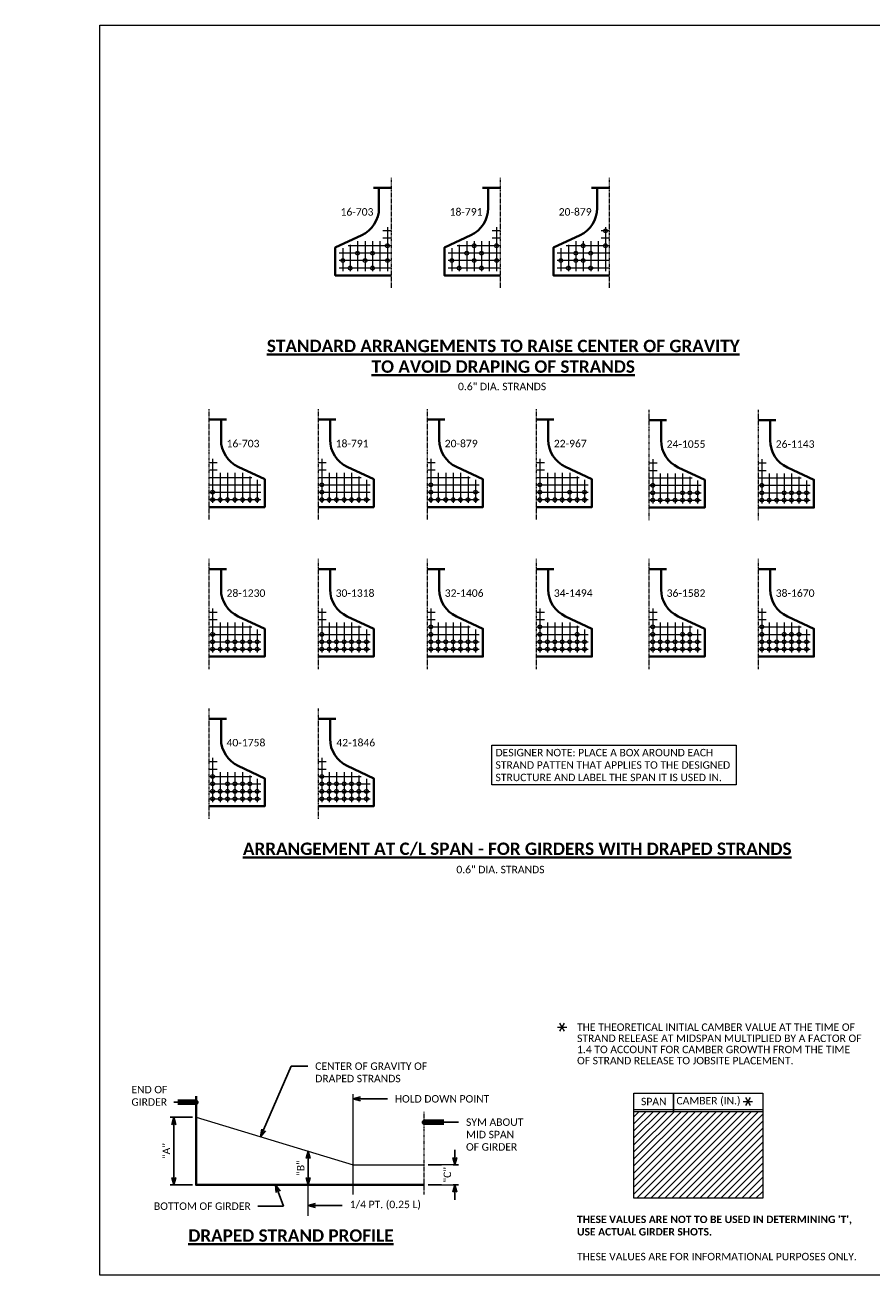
# Model space of a CAD drawing. Extents: x 23 to 1532, y 6 to 258.
# Tile 13 of 15: x 669 to 839, y 6 to 258. Entities that reach past the tile are written whole.
import ezdxf
from ezdxf import colors
from ezdxf.entities.mleader import LeaderData, LeaderLine
from ezdxf.enums import TextEntityAlignment as Align
from ezdxf.math import Vec2, Vec3

# ---------------------------------------------------------------- set-up
doc = ezdxf.new("R2010")
doc.units = 0
doc.header["$MEASUREMENT"] = 0
doc.linetypes.add('Wisdot4', pattern=[0.28125, 0.125, -0.0625, 0.03125, -0.0625])
for name, color, linetype, lineweight in [('B_ANNO', 7, 'Continuous', 18), ('B_ANNO_DIM', 7, 'Continuous', 18), ('B_ANNO_SYMB', 7, 'Continuous', 18), ('B_ANNO_TEXT', 7, 'Continuous', 18), ('B_ANNO_TEXT_TITLE', 7, 'Continuous', 40), ('B_CNTR_GIRD', 2, 'Wisdot4', 18), ('B_CONC_GIRD', 50, 'Continuous', 40), ('B_DETAIL', 7, 'Continuous', 18), ('B_STEEL', 92, 'Continuous', 18)]:
    doc.layers.add(name, color=color, linetype=linetype, lineweight=lineweight)
doc.layers.add('B_ANNO_DESIGN_NOTES', color=1, linetype='Continuous', lineweight=18, true_color=0xff0000)
doc.layers.add('B_ANNO_NOPLOT', color=47, linetype='Continuous', lineweight=18, plot=False)
doc.styles.add('Annotative', font='calibri.ttf', dxfattribs={"height": 0.0625})
doc.styles.get("Standard").update_dxf_attribs({"font": 'calibri.ttf'})
doc.styles.add('Title', font='calibrib.ttf', dxfattribs={"height": 0.125})
doc.dimstyles.new('Annotative', dxfattribs={"dimscale": 0, "dimtxt": 0.0625, "dimasz": 0.0625, "dimexe": 0.03125, "dimexo": 0.03125, "dimgap": 0.03125, "dimtad": 1, "dimdec": 3, "dimzin": 3, "dimdsep": 46, "dimlunit": 4, "dimtxsty": 'Standard', "dimblk": 'OPEN30', "dimcen": 0.03125, "dimaunit": 1, "dimadec": 0, "dimazin": 3, "dimtfac": 0.75, "dimtdec": 3, "dimtofl": 0, "dimtmove": 0, "dimatfit": 3, "dimldrblk": 'OPEN30', "dimfxl": 1, "dimtfill": 1, "dimfrac": 1, "dimtolj": 1, "dimtzin": 0, "dimarcsym": 0})

# ---------------------------------------------------------------- blocks, each defined once
blk = doc.blocks.new('_Open30')
at = {"color": 0, "linetype": 'ByBlock', "lineweight": -2}
for p, q in [((-1, 0.27), (0, 0)), ((0, 0), (-1, -0.27)), ((0, 0), (-1, 0))]:
    blk.add_line(p, q, dxfattribs=at)
blk = doc.blocks.new('*D42')
at = {"layer": 'B_ANNO_DIM', "color": 0, "lineweight": -2, "transparency": 16777216}
for p, q in [((18.67, 31.79), (14.17, 31.79)), ((14.92, 19.67), (14.92, 30.29)), ((18.67, 18.17), (14.17, 18.17))]:
    blk.add_line(p, q, dxfattribs=at)
at = {"layer": 'Defpoints', "color": 0, "transparency": 16777216}
for p in [(14.92, 31.79), (19.42, 31.79), (19.42, 18.17)]:
    blk.add_point(p, dxfattribs=at)
at = {"layer": 'B_ANNO_DIM', "color": 0, "lineweight": -2, "transparency": 16777216, "xscale": 1.5, "yscale": 1.5, "zscale": 1.5}
for p, rotation in [((14.92, 31.79), 90), ((14.92, 18.17), 270)]:
    blk.add_blockref('_Open30', p, dxfattribs=dict(at, rotation=rotation))
at = {"layer": 'B_ANNO_DIM', "color": 0, "transparency": 16777216, "insert": (13.41, 24.98), "char_height": 1.5, "attachment_point": 5, "rotation": 90, "bg_fill": 3, "box_fill_scale": 1.25, "bg_fill_color": 256, "bg_fill_true_color": 13158600, "bg_fill_transparency": 0}
blk.add_mtext('\\A1;"A"', dxfattribs=at)
blk = doc.blocks.new('*D43')
at = {"layer": 'B_ANNO_DIM', "color": 0, "lineweight": -2, "transparency": 16777216}
for p, q in [((71.59, 23.72), (71.59, 25.22)), ((66.21, 22.22), (72.34, 22.22)), ((66.21, 18.17), (72.34, 18.17)), ((71.59, 16.67), (71.59, 15.17))]:
    blk.add_line(p, q, dxfattribs=at)
at = {"layer": 'Defpoints', "color": 0, "transparency": 16777216}
for p in [(65.46, 22.22), (65.46, 18.17)]:
    blk.add_point(p, dxfattribs=at)
at = {"layer": 'B_ANNO_DIM', "color": 0, "lineweight": -2, "transparency": 16777216, "xscale": 1.5, "yscale": 1.5, "zscale": 1.5}
for p, rotation in [((71.59, 22.22), 270), ((71.59, 18.17), 90)]:
    blk.add_blockref('_Open30', p, dxfattribs=dict(at, rotation=rotation))
at = {"layer": 'B_ANNO_DIM', "color": 0, "transparency": 16777216, "insert": (70.07, 20.2), "char_height": 1.5, "attachment_point": 5, "rotation": 90, "bg_fill": 3, "box_fill_scale": 1.25, "bg_fill_color": 256, "bg_fill_true_color": 13158600, "bg_fill_transparency": 0}
blk.add_mtext('\\A1;"C"', dxfattribs=at)
at = {"layer": 'Defpoints', "color": 0, "transparency": 16777216}
blk.add_point((71.59, 22.22), dxfattribs=at)
blk = doc.blocks.new('*D44')
at = {"layer": 'B_ANNO_DIM', "color": 0, "lineweight": -2, "transparency": 16777216}
blk.add_line((41.98, 19.67), (41.98, 23.47), dxfattribs=at)
at = {"layer": 'Defpoints', "color": 0, "transparency": 16777216}
for p in [(41.98, 24.97), (41.98, 24.97), (41.98, 18.17)]:
    blk.add_point(p, dxfattribs=at)
at = {"layer": 'B_ANNO_DIM', "color": 0, "lineweight": -2, "transparency": 16777216, "xscale": 1.5, "yscale": 1.5, "zscale": 1.5}
for p, rotation in [((41.98, 24.97), 90), ((41.98, 18.17), 270)]:
    blk.add_blockref('_Open30', p, dxfattribs=dict(at, rotation=rotation))
at = {"layer": 'B_ANNO_DIM', "color": 0, "transparency": 16777216, "insert": (40.48, 21.57), "char_height": 1.5, "attachment_point": 5, "rotation": 90, "bg_fill": 3, "box_fill_scale": 1.25, "bg_fill_color": 256, "bg_fill_true_color": 13158600, "bg_fill_transparency": 0}
blk.add_mtext('\\A1;"B"', dxfattribs=at)
blk = doc.blocks.new('SYMBOLS')
at = {"layer": 'B_ANNO_SYMB', "color": 0, "lineweight": -2}
for p, q in [((-1.73, -0.79), (-1.26, 0.02)), ((-1.26, -0.79), (-1.73, 0.02)), ((-1.97, -0.38), (-1.03, -0.38))]:
    blk.add_line(p, q, dxfattribs=at)
blk = doc.blocks.new('STRAND ARANGEMENT DETAIL')
at = {"layer": 'B_CNTR_GIRD'}
blk.add_line((0, 22.29), (0, 0), dxfattribs=at)
at = {"layer": 'B_CONC_GIRD'}
blk.add_line((0, 20.23), (-3.56, 20.23), dxfattribs=at)
blk.add_lwpolyline([(0, 2.58), (-11.25, 2.58), (-11.25, 8.2), (-5.9, 10.7, 0.290745), (-2.44, 16.14), (-2.44, 20.23)], format="xyb", dxfattribs=at)
at = {"layer": 'B_DETAIL'}
for p, q in [((0, 11.58), (-1.64, 11.58)), ((-0.75, 12.32), (-0.75, 3.41)), ((-9.75, 8.07), (-9.75, 3.41)), ((0, 8.58), (-8.68, 8.58)), ((-8.25, 8.78), (-8.25, 3.41)), ((-6.75, 9.48), (-6.75, 3.41)), ((-5.25, 9.48), (-5.25, 3.41)), ((-3.75, 9.48), (-3.75, 3.41)), ((-2.25, 9.48), (-2.25, 3.41)), ((0, 10.08), (-1.64, 10.08)), ((0, 7.08), (-10.5, 7.08)), ((0, 5.58), (-10.5, 5.58)), ((0, 4.08), (-10.5, 4.08))]:
    blk.add_line(p, q, dxfattribs=at)
blk = doc.blocks.new('INS_G54W_BASE2')
at = {"layer": 'B_ANNO_DESIGN_NOTES'}
h = blk.add_hatch(dxfattribs=at)
h.set_pattern_fill('ANSI31', color=256, scale=8)
h.set_pattern_definition([(45, (120.6927, 24.2145), (-0.707107, 0.707107), [])])
h.paths.add_polyline_path([(133.6927, 32.9645), (133.6927, 15.4645), (107.6927, 15.4645), (107.6927, 32.9645)])
blk.add_line((115.6927, 32.9645), (115.6927, 36.6269))
at = {"layer": 'B_ANNO'}
blk.add_line((133.6927, 33.3152), (107.6927, 33.3152), dxfattribs=at)
at = {"layer": 'B_ANNO', "color": 8, "lineweight": 0}
blk.add_line((107.6927, 32.9645), (107.6927, 32.9645), dxfattribs=at)
at = {"layer": 'B_ANNO'}
blk.add_lwpolyline([(107.6927, 32.9645), (107.6927, 36.6269), (133.6927, 36.6269), (133.6927, 32.9645)], dxfattribs=at)
blk.add_lwpolyline([(133.6927, 32.9645), (133.6927, 15.4645), (107.6927, 15.4645), (107.6927, 32.9645)], close=True, dxfattribs=at)
at = {"layer": 'B_ANNO_DIM'}
for p, q in [((38.6, 42.0956, 0.8422), (41.0776, 42.0956, 0.8422)), ((51.0697, 16.236, 0.8422), (51.0697, 36.4704, 0.8422)), ((41.9835, 11.9463, 0.8422), (41.9835, 18.4565, 0.8422))]:
    blk.add_line(p, q, dxfattribs=at)
at = {"layer": 'B_CNTR_GIRD'}
blk.add_line((65.4285, 16.236, 0.8422), (65.4285, 32.9087, 0.8422), dxfattribs=at)
at = {"layer": 'B_STEEL'}
for centre in [(101.9743, 210.5044, 0.8422), (57.9743, 207.505, 0.8422), (75.4741, 207.505, 0.8422), (79.9741, 207.505, 0.8422), (97.4743, 207.5044, 0.8422), (101.9743, 207.5044, 0.8422), (48.9743, 204.505, 0.8422), (51.9743, 206.005, 0.8422), (53.4743, 204.505, 0.8422), (54.9743, 206.005, 0.8422), (58.0181, 204.5046, 0.8422), (70.9741, 204.505, 0.8422), (73.9741, 206.005, 0.8422), (75.4741, 204.505, 0.8422), (76.9741, 206.005, 0.8422), (80.0177, 204.5046, 0.8422), (92.9743, 204.5044, 0.8422), (95.9743, 206.0044, 0.8422), (95.9743, 204.5046, 0.8422), (97.4743, 204.5044, 0.8422), (98.9742, 206.0046, 0.8422), (50.4758, 203.005, 0.8422), (54.9758, 203.005, 0.8422), (72.4756, 203.005, 0.8422), (76.9756, 203.005, 0.8422), (94.4758, 203.0044, 0.8422), (98.9758, 203.0044, 0.8422), (44.7408, 159.3039, 0.8422), (66.7407, 159.3045, 0.8422), (88.7408, 159.3035), (111.4841, 159.1989, 0.8422), (133.4845, 159.1989, 0.8422), (22.7409, 157.8039, 0.8422), (22.7409, 156.3039, 0.8422), (24.2394, 156.3039, 0.8422), (25.7409, 156.3039, 0.8422), (27.2409, 156.3039, 0.8422), (28.7409, 156.3039, 0.8422), (30.2394, 156.3039, 0.8422), (31.7409, 156.3039, 0.8422), (44.7408, 157.8039, 0.8422), (44.7408, 156.3039, 0.8422), (46.2393, 156.3039, 0.8422), (47.7408, 156.3039, 0.8422), (49.2408, 156.3039, 0.8422), (50.7408, 156.3039, 0.8422), (52.2393, 156.3039, 0.8422), (53.7408, 156.3039, 0.8422), (66.7407, 157.8045, 0.8422), (66.7407, 156.3045, 0.8422), (68.2392, 156.3045, 0.8422), (69.7407, 156.3045, 0.8422), (71.2407, 156.3045, 0.8422), (72.7407, 156.3045, 0.8422), (74.2392, 156.3045, 0.8422), (75.7407, 157.8045, 0.8422), (75.7407, 156.3045, 0.8422), (88.7408, 157.8035), (88.7408, 156.3035), (90.2393, 156.3035), (91.7408, 156.3035), (93.2408, 156.3035), (94.7408, 157.8035), (94.7408, 156.3035), (96.2393, 156.3035), (97.7408, 157.8035), (97.7408, 156.3035), (111.4841, 157.6989, 0.8422), (111.4841, 156.1989, 0.8422), (112.9826, 156.1989, 0.8422), (114.4841, 156.1989, 0.8422), (115.9841, 156.1989, 0.8422), (117.4841, 157.6989, 0.8422), (117.4841, 156.1989, 0.8422), (118.9826, 156.1989, 0.8422), (118.9841, 157.6989, 0.8422), (120.484, 157.6989, 0.8422), (120.484, 156.1989, 0.8422), (133.4845, 157.6989, 0.8422), (133.4845, 156.1989, 0.8422), (134.983, 156.1989, 0.8422), (136.4845, 156.1989, 0.8422), (137.9845, 157.6989, 0.8422), (137.9845, 156.1989, 0.8422), (139.4845, 157.6989, 0.8422), (139.4845, 156.1989, 0.8422), (140.983, 156.1989, 0.8422), (140.9845, 157.6989, 0.8422), (142.4844, 157.6989, 0.8422), (142.4844, 156.1989, 0.8422), (22.7407, 129.1522, 0.8422), (44.7409, 129.1522, 0.8422), (66.7408, 130.6512, 0.8422), (66.7408, 129.1512, 0.8422), (88.7409, 130.6517, 0.8422), (88.7409, 129.1517, 0.8422), (96.2413, 129.1517, 0.8422), (111.4842, 130.6517, 0.8422), (111.4842, 129.1517, 0.8422), (117.4842, 129.1517, 0.8422), (118.9844, 129.1517, 0.8422), (133.4843, 130.6517, 0.8422), (133.4843, 129.1517, 0.8422), (137.984, 129.1517, 0.8422), (139.4843, 129.1517, 0.8422), (140.9842, 129.1517, 0.8422), (22.7407, 127.6522, 0.8422), (22.7407, 126.1522, 0.8422), (24.2392, 126.1522, 0.8422), (25.7407, 127.6522, 0.8422), (25.7407, 126.1522, 0.8422), (27.2407, 127.6522, 0.8422), (27.2407, 126.1522, 0.8422), (28.7407, 127.6522, 0.8422), (28.7407, 126.1522, 0.8422), (30.2392, 126.1522, 0.8422), (30.2407, 127.6522, 0.8422), (31.7407, 127.6522, 0.8422), (31.7407, 126.1522, 0.8422), (44.7409, 127.6522, 0.8422), (44.7409, 126.1522, 0.8422), (46.2394, 126.1522, 0.8422), (46.2409, 127.6522, 0.8422), (47.7409, 127.6522, 0.8422), (47.7409, 126.1522, 0.8422), (49.2409, 127.6522, 0.8422), (49.2409, 126.1522, 0.8422), (50.7409, 127.6522, 0.8422), (50.7409, 126.1522, 0.8422), (52.2394, 126.1522, 0.8422), (52.2409, 127.6522, 0.8422), (53.7409, 127.6522, 0.8422), (53.7409, 126.1522, 0.8422), (66.7408, 127.6512, 0.8422), (66.7408, 126.1512, 0.8422), (68.2393, 126.1512, 0.8422), (68.2408, 127.6512, 0.8422), (69.7408, 127.6512, 0.8422), (69.7408, 126.1512, 0.8422), (71.2408, 127.6512, 0.8422), (71.2408, 126.1512, 0.8422), (72.7408, 127.6512, 0.8422), (72.7408, 126.1512, 0.8422), (74.2393, 126.1512, 0.8422), (74.2408, 127.6512, 0.8422), (75.7408, 127.6512, 0.8422), (75.7408, 126.1512, 0.8422), (88.7409, 127.6517, 0.8422), (88.7409, 126.1517, 0.8422), (90.2394, 126.1517, 0.8422), (90.2409, 127.6517, 0.8422), (91.7409, 127.6517, 0.8422), (91.7409, 126.1517, 0.8422), (93.2409, 127.6517, 0.8422), (93.2409, 126.1517, 0.8422), (94.7409, 127.6517, 0.8422), (94.7409, 126.1517, 0.8422), (96.2394, 126.1517, 0.8422), (96.2409, 127.6517, 0.8422), (97.7409, 127.6517, 0.8422), (97.7409, 126.1517, 0.8422), (111.4842, 127.6517, 0.8422), (111.4842, 126.1517, 0.8422), (112.9827, 126.1517, 0.8422), (112.9842, 127.6517, 0.8422), (114.4842, 127.6517, 0.8422), (114.4842, 126.1517, 0.8422), (115.9842, 127.6517, 0.8422), (115.9842, 126.1517, 0.8422), (117.4842, 127.6517, 0.8422), (117.4842, 126.1517, 0.8422), (118.9826, 126.1517, 0.8422), (118.9841, 127.6517, 0.8422), (120.4841, 127.6517, 0.8422), (120.4841, 126.1517, 0.8422), (133.4843, 127.6517, 0.8422), (133.4843, 126.1517, 0.8422), (134.9828, 126.1517, 0.8422), (134.9843, 127.6517, 0.8422), (136.4843, 127.6517, 0.8422), (136.4843, 126.1517, 0.8422), (137.9843, 127.6517, 0.8422), (137.9843, 126.1517, 0.8422), (139.4843, 127.6517, 0.8422), (139.4843, 126.1517, 0.8422), (140.9827, 126.1517, 0.8422), (140.9842, 127.6517, 0.8422), (142.4842, 127.6517, 0.8422), (142.4842, 126.1517, 0.8422), (22.7409, 100.4995, 0.8422), (44.7409, 100.4995, 4.2112), (22.7409, 98.9995, 0.8422), (25.7409, 98.9995, 0.8422), (27.2409, 98.9995, 0.8422), (28.7409, 98.9995, 0.8422), (30.2409, 98.9995, 0.8422), (44.7409, 98.9995, 4.2112), (46.2411, 98.9996, 4.2112), (47.7409, 98.9995, 4.2112), (49.2409, 98.9995, 4.2112), (50.7409, 98.9995, 4.2112), (52.2409, 98.9995, 4.2112), (22.7409, 97.4995, 0.8422), (22.7409, 95.9995, 0.8422), (24.2394, 95.9995, 0.8422), (24.2409, 97.4995, 0.8422), (25.7409, 97.4995, 0.8422), (25.7409, 95.9995, 0.8422), (27.2409, 97.4995, 0.8422), (27.2409, 95.9995, 0.8422), (28.7409, 97.4995, 0.8422), (28.7409, 95.9995, 0.8422), (30.2394, 95.9995, 0.8422), (30.2409, 97.4995, 0.8422), (31.7409, 97.4995, 0.8422), (31.7409, 95.9995, 0.8422), (44.7409, 97.4995, 4.2112), (44.7409, 95.9995, 4.2112), (46.2394, 95.9995, 4.2112), (46.2409, 97.4995, 4.2112), (47.7409, 97.4995, 4.2112), (47.7409, 95.9995, 4.2112), (49.2409, 97.4995, 4.2112), (49.2409, 95.9995, 4.2112), (50.7409, 97.4995, 4.2112), (50.7409, 95.9995, 4.2112), (52.2394, 95.9995, 4.2112), (52.2409, 97.4995, 4.2112), (53.7409, 97.4995, 4.2112), (53.7409, 95.9995, 4.2112)]:
    blk.add_circle(centre, 0.375, dxfattribs=at)
at = {"layer": 'B_ANNO_SYMB', "xscale": 2, "yscale": 2, "zscale": 2}
for p in [(96.2271, 50.7211), (133.6927, 35.7395)]:
    blk.add_blockref('SYMBOLS', p, dxfattribs=at)
at = {"layer": 'B_CONC_GIRD'}
for p in [(58.7242, 198.9296, 0.8422), (80.7242, 198.9296, 0.8422), (102.7242, 198.9296, 0.8422)]:
    blk.add_blockref('STRAND ARANGEMENT DETAIL', p, dxfattribs=at)
at = {"layer": 'B_CONC_GIRD', "xscale": -1}
for p in [(21.9909, 152.2289, 0.8422), (43.9909, 152.2289, 0.8422), (65.9909, 152.2289, 0.8422), (87.9909, 152.2289, 0.8422), (110.7344, 152.1233, 0.8422), (132.7344, 152.1233, 0.8422), (21.9909, 122.0767, 0.8422), (43.9909, 122.0767, 0.8422), (65.9909, 122.0767, 0.8422), (87.9909, 122.0767, 0.8422), (110.7344, 122.0767, 0.8422), (132.7344, 122.0767, 0.8422), (21.9909, 91.9245, 0.8422), (43.9909, 91.9245, 4.2112)]:
    blk.add_blockref('STRAND ARANGEMENT DETAIL', p, dxfattribs=at)
at = {"layer": 'B_ANNO_DESIGN_NOTES', "insert": (79.7831, 106.0645, 0.8422), "char_height": 1.5, "width": 47.751133, "attachment_point": 1, "style": 'Annotative', "bg_fill": 16, "box_fill_scale": 1.5, "bg_fill_color": 256, "bg_fill_transparency": 0}
blk.add_mtext('DESIGNER NOTE: PLACE A BOX AROUND EACH STRAND PATTEN THAT APPLIES TO THE DESIGNED STRUCTURE AND LABEL THE SPAN IT IS USED IN.', dxfattribs=at)
at = {"layer": 'B_ANNO_TEXT', "style": 'Annotative'}
for s, insert, char_height, width, attachment_point in [('16-703', (55.169, 215.0722, 0.8422), 1.5, 6.745486, 3), ('18-791', (77.169, 215.0722, 0.8422), 1.5, 6.745486, 3), ('20-879', (99.169, 215.0722, 0.8422), 1.5, 6.745486, 3), ('16-703', (25.5461, 168.3715, 0.8422), 1.5, 6.745486, 1), ('18-791', (47.5461, 168.3715, 0.8422), 1.5, 6.745486, 1), ('20-879', (69.5461, 168.3715, 0.8422), 1.5, 6.745486, 1), ('22-967', (91.5461, 168.3715), 1.5, 6.745486, 1), ('24-1055', (114.2896, 168.2659, 0.8422), 1.5, 7.949167, 1), ('26-1143', (136.2896, 168.2659, 0.8422), 1.5, 7.949167, 1), ('28-1230', (25.5461, 138.2193, 0.8422), 1.5, 7.949167, 1), ('30-1318', (47.5461, 138.2193, 0.8422), 1.5, 7.949167, 1), ('32-1406', (69.5461, 138.2193, 0.8422), 1.5, 7.949167, 1), ('34-1494', (91.5461, 138.2193, 0.8422), 1.5, 7.949167, 1), ('36-1582', (114.2896, 138.2193, 0.8422), 1.5, 7.949167, 1), ('38-1670', (136.2896, 138.2197, 0.8422), 1.5, 7.949167, 1), ('40-1758', (25.5461, 108.0671, 0.8422), 1.5, 7.949167, 1), ('42-1846', (47.6912, 108.0725, 4.2112), 1.5, 7.949163, 1), ('SPAN', (111.6927, 34.9711), 1.50002, 8, 5), ('CAMBER (IN.)', (122.7274, 34.9711), 1.500022, 14.069363, 5), ("{\\fCalibri|b1|i0|c0|p34;THESE VALUES ARE NOT TO BE USED IN DETERMINING 'T', USE ACTUAL GIRDER SHOTS.}\\P\\PTHESE VALUES ARE FOR INFORMATIONAL PURPOSES ONLY.", (96.2271, 11.9645), 1.5000008, 57.484483, 1)]:
    blk.add_mtext(s, dxfattribs=dict(at, insert=insert, char_height=char_height, width=width, attachment_point=attachment_point))
at = {"layer": 'B_ANNO_TEXT', "attachment_point": 1, "line_spacing_factor": 0.8, "style": 'Annotative'}
for insert, char_height in [((72.218, 179.8728, 0.8422), 1.500001), ((71.89, 82.4892, 0.8422), 1.5)]:
    blk.add_mtext('0.6" DIA. STRANDS', dxfattribs=dict(at, insert=insert, char_height=char_height))
at = {"layer": 'B_ANNO_TEXT', "insert": (96.2271, 50.7211), "char_height": 1.5000008, "width": 57.484483, "attachment_point": 1, "line_spacing_factor": 0.9, "style": 'Annotative'}
blk.add_mtext('THE THEORETICAL INITIAL CAMBER VALUE AT THE TIME OF STRAND RELEASE AT MIDSPAN MULTIPLIED BY A FACTOR OF 1.4 TO ACCOUNT FOR CAMBER GROWTH FROM THE TIME OF STRAND RELEASE TO JOBSITE PLACEMENT.', dxfattribs=at)
at = {"layer": 'B_ANNO_TEXT', "style": 'Annotative'}
blk.add_attdef('HAU', text='', height=1.5, dxfattribs=at).set_placement((312.9622, 153.7281, 1.6845), align=Align.MIDDLE_CENTER)
at = {"layer": 'B_ANNO_TEXT_TITLE', "insert": (81.3488, 188.5533, 0.8422), "char_height": 2.4996, "attachment_point": 2, "style": 'Title'}
blk.add_mtext('{\\LSTANDARD ARRANGEMENTS TO RAISE CENTER OF GRAVITY\\PTO AVOID DRAPING OF STRANDS}', dxfattribs=at)
at = {"layer": 'B_ANNO_TEXT_TITLE', "line_spacing_factor": 0.8, "style": 'Title'}
for s, insert, char_height, attachment_point in [('{\\LARRANGEMENT AT C/L SPAN - FOR GIRDERS WITH DRAPED STRANDS}', (84.1594, 87.1794, 0.8422), 2.4996, 2), ('{\\LDRAPED STRAND PROFILE}', (17.8345, 9.2035, 0.8422), 2.499987, 1)]:
    blk.add_mtext(s, dxfattribs=dict(at, insert=insert, char_height=char_height, attachment_point=attachment_point))
at = {"layer": 'B_ANNO_DIM'}
dim = blk.add_linear_dim(base=(14.9171, 31.7875, 0.8422), p1=(19.419, 18.171, 0.8422), p2=(19.419, 31.7875, 0.8422), angle=270, text='"A"', dimstyle='Annotative', dxfattribs=at)
dim.commit()
dim.dimension.update_dxf_attribs({"geometry": '*D42', "text_midpoint": (13.4136, 24.9792, 0.8422)})
for points in [[(19.419, 34.8353, 0.8422), (15.7235, 34.8353, 0.8422)], [(65.4285, 30.8088, 0.8422), (69.3378, 30.8088, 0.8422)]]:
    blk.add_leader(points, dimstyle='Annotative', override={"dimscale": 0, "dimtxt": 0.0625, "dimasz": 0.0625, "dimgap": 0.75, "dimtad": 1, "dimtxsty": 'Annotative', "dimclrd": 0, "dimldrblk": 'Open30', "dimlwd": 65534}, dxfattribs=at)
ml = blk.add_multileader_mtext('Standard', dxfattribs=at)
ml.set_content('CENTER OF GRAVITY OF\\PDRAPED STRANDS', color=256)
ml.set_leader_properties()
ml.set_arrow_properties(name='OPEN30')
ml.build(insert=Vec2(0, 0))
ml.multileader.update_dxf_attribs({"dogleg_length": 0.125, "arrow_head_size": 1.5, "scale": 24})
ctx = ml.context
ctx.base_point, ctx.scale, ctx.char_height, ctx.arrow_head_size, ctx.landing_gap_size, ctx.plane_origin = Vec3(41.924, 42.0956, 0.8422), 24, 1.5, 1.5, 1.5, Vec3(32.4185, 27.858, 0.8422)
notes = []
notes.append((ctx, [(0, (1, 1, 0), (41.0776, 42.0956, 0.8422), (1, 0), 0.8464, [(0, [(32.4185, 27.858, 0.8422), (38.6, 42.0956, 0.8422)], 0, [])])]))
ctx.mtext.insert, ctx.mtext.flow_direction = Vec3(43.424, 42.8566, 0.8422), 5
ml = blk.add_multileader_mtext('Standard', dxfattribs=at)
ml.set_content('HOLD DOWN POINT', color=256)
ml.set_leader_properties()
ml.set_arrow_properties(name='OPEN30')
ml.build(insert=Vec2(0, 0))
ml.multileader.update_dxf_attribs({"dogleg_length": 0.125, "arrow_head_size": 1.5, "scale": 24})
ctx = ml.context
ctx.base_point, ctx.scale, ctx.char_height, ctx.arrow_head_size, ctx.landing_gap_size, ctx.plane_origin = Vec3(57.979, 35.5006, 0.8422), 24, 1.5, 1.5, 1.5, Vec3(51.0697, 35.5006, 0.8422)
notes.append((ctx, [(0, (1, 1, 0), (54.979, 35.5006, 0.8422), (1, 0), 3, [(0, [(51.0697, 35.5006, 0.8422)], 0, [])])]))
ctx.mtext.insert, ctx.mtext.flow_direction = Vec3(59.479, 36.2616, 0.8422), 5
for ctx, leaders in notes:
    for number, flags, end, landing, length, lines in leaders:
        leader = LeaderData()
        leader.index, (leader.has_last_leader_line, leader.has_dogleg_vector, leader.attachment_direction) = number, flags
        leader.last_leader_point, leader.dogleg_vector, leader.dogleg_length = Vec3(end), Vec3(landing), length
        for number, points, colour, breaks in lines:
            line = LeaderLine()
            line.index, line.vertices, line.color, line.breaks = number, Vec3.list(points), colors.encode_raw_color(colour), breaks
            leader.lines.append(line)
        ctx.leaders.append(leader)
for base, p1, p2, text, picture, middle in [((71.5857, 22.2201, 0.8422), (65.4592, 18.171, 0.8422), (65.4592, 22.2201, 0.8422), '"C"', '*D43', (70.0707, 20.1955, 0.8422)), ((41.9835, 24.9667, 0.8422), (41.9835, 18.171, 0.8422), (41.9835, 24.9667, 0.8422), '"B"', '*D44', (40.4835, 21.5688, 0.8422))]:
    dim = blk.add_linear_dim(base=base, p1=p1, p2=p2, angle=270, text=text, dimstyle='Annotative', dxfattribs=at)
    dim.commit()
    dim.dimension.update_dxf_attribs({"geometry": picture, "text_midpoint": middle})
ml = blk.add_multileader_mtext('Standard', dxfattribs=at)
ml.set_content('END OF\\PGIRDER', color=256)
ml.set_leader_properties()
ml.set_arrow_properties(name='OPEN30')
ml.build(insert=Vec2(0, 0))
ml.multileader.update_dxf_attribs({"text_right_attachment_type": 3, "dogleg_length": 0.125, "arrow_head_size": 1.5, "scale": 24})
ctx = ml.context
ctx.base_point, ctx.scale, ctx.char_height, ctx.arrow_head_size, ctx.landing_gap_size, ctx.plane_origin = Vec3(4.8632, 37.3642, 0.8422), 24, 1.5, 1.5, 1.5, Vec3(19.419, 34.8353, 0.8422)
ctx.right_attachment = 3
notes = []
notes.append((ctx, [(0, (1, 1, 0), (17.9293, 34.8353, 0.8422), (-1, 0), 3, [(0, [(19.419, 34.8353, 0.8422)], 0, [])])]))
ctx.mtext.insert, ctx.mtext.flow_direction = Vec3(6.3632, 38.1246, 0.8422), 5
ml = blk.add_multileader_mtext('Standard', dxfattribs=at)
ml.set_content('BOTTOM OF GIRDER', color=256)
ml.set_leader_properties()
ml.set_arrow_properties(name='OPEN30')
ml.build(insert=Vec2(0, 0))
ml.multileader.update_dxf_attribs({"dogleg_length": 0.125, "arrow_head_size": 1.5, "scale": 24})
ctx = ml.context
ctx.base_point, ctx.scale, ctx.char_height, ctx.arrow_head_size, ctx.landing_gap_size, ctx.plane_origin = Vec3(9.4038, 13.8725, 0.8422), 24, 1.5, 1.5, 1.5, Vec3(35.4232, 18.171, 0.8422)
notes.append((ctx, [(0, (1, 1, 0), (34.8334, 13.8725, 0.8422), (-1, 0), 3, [(0, [(35.4232, 18.171, 0.8422), (37.05, 13.8725, 0.8422)], 0, [])])]))
ctx.mtext.insert, ctx.mtext.flow_direction = Vec3(10.9038, 14.6335, 0.8422), 5
for ctx, leaders in notes:
    for number, flags, end, landing, length, lines in leaders:
        leader = LeaderData()
        leader.index, (leader.has_last_leader_line, leader.has_dogleg_vector, leader.attachment_direction) = number, flags
        leader.last_leader_point, leader.dogleg_vector, leader.dogleg_length = Vec3(end), Vec3(landing), length
        for number, points, colour, breaks in lines:
            line = LeaderLine()
            line.index, line.vertices, line.color, line.breaks = number, Vec3.list(points), colors.encode_raw_color(colour), breaks
            leader.lines.append(line)
        ctx.leaders.append(leader)
at = {"layer": 'B_ANNO_NOPLOT', "flags": 128}
blk.add_lwpolyline([(0, 252), (323.9277, 252), (323.9277, 238.8552), (378, 238.8552), (378, 40.4996), (316.5708, 40.4996), (316.5708, 0), (0, 0), (0, 252)], dxfattribs=at)
at = {"layer": 'B_CONC_GIRD', "elevation": 0.8422}
blk.add_lwpolyline([(19.419, 36.0198), (19.419, 18.171), (65.4592, 18.171)], dxfattribs=at)
at = {"layer": 'B_STEEL', "elevation": 0.8422}
blk.add_lwpolyline([(19.419, 31.7875), (51.0697, 22.2201), (65.4592, 22.2201)], dxfattribs=at)
at = {"layer": 'B_ANNO_DIM'}
ml = blk.add_multileader_mtext('Standard', dxfattribs=at)
ml.set_content('SYM ABOUT\\PMID SPAN\\POF GIRDER', color=256)
ml.set_leader_properties()
ml.set_arrow_properties(name='OPEN30')
ml.build(insert=Vec2(0, 0))
ml.multileader.update_dxf_attribs({"dogleg_length": 0.125, "arrow_head_size": 1.5, "scale": 24})
ctx = ml.context
ctx.base_point, ctx.scale, ctx.char_height, ctx.arrow_head_size, ctx.landing_gap_size, ctx.plane_origin = Vec3(72.3378, 30.8088, 0.8422), 24, 1.5, 1.5, 1.5, Vec3(65.4285, 30.8088, 0.8422)
notes = []
notes.append((ctx, [(0, (1, 1, 0), (69.3378, 30.8088, 0.8422), (1, 0), 3, [(0, [(65.4285, 30.8088, 0.8422)], 0, [])])]))
ctx.mtext.insert, ctx.mtext.flow_direction = Vec3(73.8378, 31.5698, 0.8422), 5
ml = blk.add_multileader_mtext('Standard', dxfattribs=at)
ml.set_content('1/4 PT. (0.25 L)', color=256)
ml.set_leader_properties()
ml.set_arrow_properties(name='OPEN30')
ml.build(insert=Vec2(0, 0))
ml.multileader.update_dxf_attribs({"dogleg_length": 0.125, "arrow_head_size": 1.5, "scale": 24})
ctx = ml.context
ctx.base_point, ctx.scale, ctx.char_height, ctx.arrow_head_size, ctx.landing_gap_size, ctx.plane_origin = Vec3(48.8928, 14.0257, 0.8422), 24, 1.5, 1.5, 1.5, Vec3(41.9835, 14.0257, 0.8422)
notes.append((ctx, [(0, (1, 1, 0), (45.8928, 14.0257, 0.8422), (1, 0), 3, [(0, [(41.9835, 14.0257, 0.8422)], 0, [])])]))
ctx.mtext.insert, ctx.mtext.flow_direction = Vec3(50.3928, 14.9748, 0.8422), 5
for ctx, leaders in notes:
    for number, flags, end, landing, length, lines in leaders:
        leader = LeaderData()
        leader.index, (leader.has_last_leader_line, leader.has_dogleg_vector, leader.attachment_direction) = number, flags
        leader.last_leader_point, leader.dogleg_vector, leader.dogleg_length = Vec3(end), Vec3(landing), length
        for number, points, colour, breaks in lines:
            line = LeaderLine()
            line.index, line.vertices, line.color, line.breaks = number, Vec3.list(points), colors.encode_raw_color(colour), breaks
            leader.lines.append(line)
        ctx.leaders.append(leader)

msp = doc.modelspace()

# ---------------------------------------------------------------- block references
msp.add_blockref('INS_G54W_BASE2', (683.88, 5.61))

doc.saveas('drawing.dxf')
